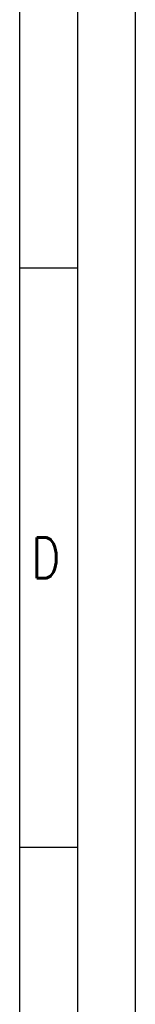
# Model space of a CAD drawing. Header units: millimetres. Extents: x 0 to 210, y 0 to 297.
# Tile 7 of 9: x 200 to 210, y 85 to 170. Entities that reach past the tile are written whole.
import ezdxf

# ---------------------------------------------------------------- set-up
doc = ezdxf.new("R2010")
doc.units = ezdxf.units.MM
doc.header["$LTSCALE"] = 19.36
doc.layers.get('0').update_dxf_attribs({"linetype": 'CONTINUOUS'})
doc.styles.get("Standard").update_dxf_attribs({"font": 'SIMPLEX.SHX', "width": 0.8})

msp = doc.modelspace()

# ---------------------------------------------------------------- linework, layer by layer
at = {"color": 7}
for p, q in [((210, 0), (210, 297)), ((200, 287), (200, 10)), ((204.9831, 148.5), (200, 148.5)), ((204.9831, 98.5), (200, 98.5))]:
    msp.add_line(p, q, dxfattribs=at)
at = {"color": 8}
msp.add_line((205, 292), (205, 5), dxfattribs=at)

# ---------------------------------------------------------------- texts
at = {"color": 8, "insert": (201, 125.2543), "char_height": 3.5, "width": 2.8, "attachment_point": 1, "line_spacing_factor": 0.9}
msp.add_mtext('D', dxfattribs=at)

doc.saveas('drawing.dxf')
